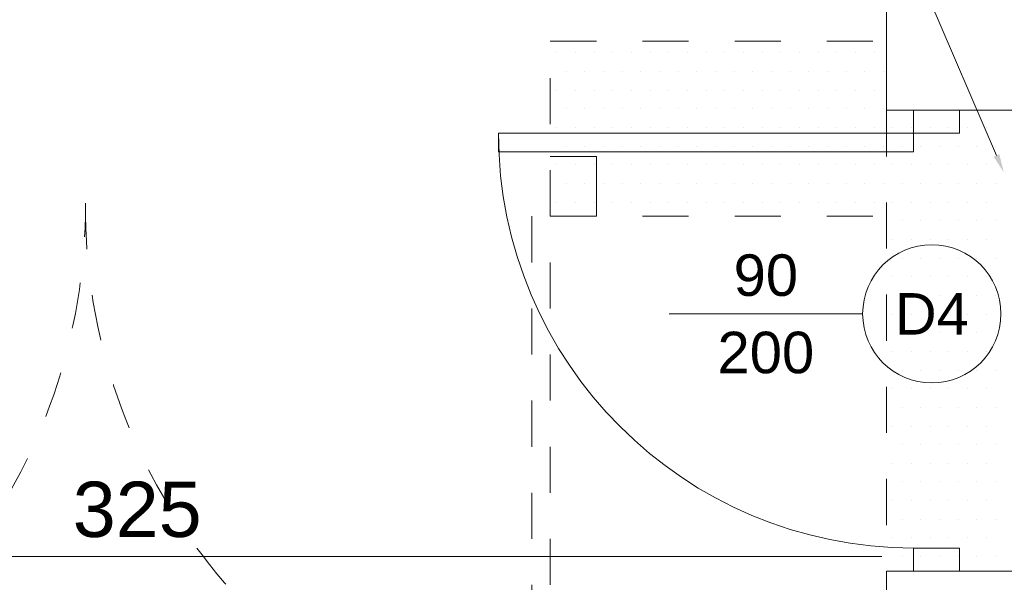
# Model space of a CAD drawing. Header units: millimetres. Extents: x -2274 to 12297, y -16157 to 26321.
# Tile 88 of 256: x -1888 to -1674, y -3741 to -3619. Entities that reach past the tile are written whole.
import ezdxf
from ezdxf.enums import TextEntityAlignment as Align

# ---------------------------------------------------------------- set-up
doc = ezdxf.new("R2010")
doc.units = ezdxf.units.MM
doc.linetypes.add('4002', pattern=[2, 1, -1])
for name, color, linetype in [('- niebieska cienka - izolacja', 120, 'Continuous'), ('_PROJEKTOWANE', 5, 'Continuous'), ('PROJEKTOWANE', 5, 'Continuous')]:
    doc.layers.add(name, color=color, linetype=linetype)
doc.layers.add('-ŚCIANY NOŚNE', color=4, linetype='Continuous', lineweight=53)
doc.layers.add('DO USU', color=7, linetype='Continuous', true_color=0x969696)
doc.layers.add('ISTN. BUD', color=253, linetype='Continuous', true_color=0x828282)
doc.styles.add('ARIAL', font='arial.ttf', dxfattribs={"height": 0.5})
doc.styles.get("Standard").update_dxf_attribs({"font": 'arial.ttf'})

msp = doc.modelspace()

# ---------------------------------------------------------------- linework, layer by layer
at = {"layer": '- niebieska cienka - izolacja', "color": 253, "linetype": 'ByBlock', "lineweight": 13}
msp.add_line((-1676.11, -3648.8), (-1727.63, -3528.87), dxfattribs=at)
at = {"layer": '- niebieska cienka - izolacja', "color": 253, "lineweight": 13}
msp.add_solid([(-1675.49, -3648.54), (-1674.53, -3652.47), (-1676.72, -3649.06)], dxfattribs=at)
at = {"layer": '-ŚCIANY NOŚNE', "color": 253, "lineweight": 13}
for p, q in [((-1700, -3051), (-1700, -3624)), ((-1700, -3639), (-1700, -3624)), ((-1700, -3639), (-1662, -3639)), ((-1700, -3739), (-1700, -4121)), ((-1700, -3739), (-1662, -3739))]:
    msp.add_line(p, q, dxfattribs=at)
at = {"layer": '_PROJEKTOWANE', "color": 253, "lineweight": 13}
msp.add_line((-2024, -3735.82), (-1701, -3735.82), dxfattribs=at)
at = {"layer": 'DO USU', "color": 253, "linetype": '4002', "lineweight": 13, "ltscale": 10}
for p, q in [((-1772.9, -3624), (-1700, -3624)), ((-1772.9, -3662), (-1772.9, -3624)), ((-1700, -3639), (-1700, -3739)), ((-1772.9, -3649), (-1762.9, -3649)), ((-1762.9, -3649), (-1772.9, -3649)), ((-1762.9, -3649), (-1762.9, -3662)), ((-1762.9, -3662), (-1762.9, -3649)), ((-1776.9, -3662), (-1776.9, -3782)), ((-1772.9, -3662), (-1762.9, -3662)), ((-1772.9, -3782), (-1772.9, -3662)), ((-1772.9, -3662), (-1700, -3662))]:
    msp.add_line(p, q, dxfattribs=at)
for centre, radius, start, end in [((-1999.93, -3659.61), 126.2, 284.2335, 0.197), ((-1748.44, -3659.98), 125.3, 179.6307, 256.8686)]:
    msp.add_arc(centre, radius, start, end, dxfattribs=at)
at = {"layer": 'ISTN. BUD', "color": 253, "linetype": 'Continuous', "lineweight": 13}
for p, q in [((-1771.46, -3626.56), (-1771.46, -3626.56)), ((-1767.41, -3626.56), (-1767.41, -3626.56)), ((-1763.36, -3626.56), (-1763.36, -3626.56)), ((-1759.31, -3626.56), (-1759.31, -3626.56)), ((-1755.26, -3626.56), (-1755.26, -3626.56)), ((-1751.22, -3626.56), (-1751.22, -3626.56)), ((-1747.17, -3626.56), (-1747.17, -3626.56)), ((-1743.12, -3626.56), (-1743.12, -3626.56)), ((-1739.07, -3626.56), (-1739.07, -3626.56)), ((-1735.02, -3626.56), (-1735.02, -3626.56)), ((-1730.98, -3626.56), (-1730.98, -3626.56)), ((-1726.93, -3626.56), (-1726.93, -3626.56)), ((-1722.88, -3626.56), (-1722.88, -3626.56)), ((-1718.83, -3626.56), (-1718.83, -3626.56)), ((-1714.78, -3626.56), (-1714.78, -3626.56)), ((-1710.74, -3626.56), (-1710.74, -3626.56)), ((-1706.69, -3626.56), (-1706.69, -3626.56)), ((-1702.64, -3626.56), (-1702.64, -3626.56)), ((-1769.43, -3630.6), (-1769.43, -3630.6)), ((-1765.39, -3630.6), (-1765.39, -3630.6)), ((-1761.34, -3630.6), (-1761.34, -3630.6)), ((-1757.29, -3630.6), (-1757.29, -3630.6)), ((-1753.24, -3630.6), (-1753.24, -3630.6)), ((-1749.19, -3630.6), (-1749.19, -3630.6)), ((-1745.14, -3630.6), (-1745.14, -3630.6)), ((-1741.1, -3630.6), (-1741.1, -3630.6)), ((-1737.05, -3630.6), (-1737.05, -3630.6)), ((-1733, -3630.6), (-1733, -3630.6)), ((-1728.95, -3630.6), (-1728.95, -3630.6)), ((-1724.9, -3630.6), (-1724.9, -3630.6)), ((-1720.86, -3630.6), (-1720.86, -3630.6)), ((-1716.81, -3630.6), (-1716.81, -3630.6)), ((-1712.76, -3630.6), (-1712.76, -3630.6)), ((-1708.71, -3630.6), (-1708.71, -3630.6)), ((-1704.66, -3630.6), (-1704.66, -3630.6)), ((-1700.62, -3630.6), (-1700.62, -3630.6)), ((-1771.46, -3634.65), (-1771.46, -3634.65)), ((-1767.41, -3634.65), (-1767.41, -3634.65)), ((-1763.36, -3634.65), (-1763.36, -3634.65)), ((-1759.31, -3634.65), (-1759.31, -3634.65)), ((-1755.26, -3634.65), (-1755.26, -3634.65)), ((-1751.22, -3634.65), (-1751.22, -3634.65)), ((-1747.17, -3634.65), (-1747.17, -3634.65)), ((-1743.12, -3634.65), (-1743.12, -3634.65)), ((-1739.07, -3634.65), (-1739.07, -3634.65)), ((-1735.02, -3634.65), (-1735.02, -3634.65)), ((-1730.98, -3634.65), (-1730.98, -3634.65)), ((-1726.93, -3634.65), (-1726.93, -3634.65)), ((-1722.88, -3634.65), (-1722.88, -3634.65)), ((-1718.83, -3634.65), (-1718.83, -3634.65)), ((-1714.78, -3634.65), (-1714.78, -3634.65)), ((-1710.74, -3634.65), (-1710.74, -3634.65)), ((-1706.69, -3634.65), (-1706.69, -3634.65)), ((-1702.64, -3634.65), (-1702.64, -3634.65)), ((-1769.43, -3638.7), (-1769.43, -3638.7)), ((-1765.39, -3638.7), (-1765.39, -3638.7)), ((-1761.34, -3638.7), (-1761.34, -3638.7)), ((-1757.29, -3638.7), (-1757.29, -3638.7)), ((-1753.24, -3638.7), (-1753.24, -3638.7)), ((-1749.19, -3638.7), (-1749.19, -3638.7)), ((-1745.14, -3638.7), (-1745.14, -3638.7)), ((-1741.1, -3638.7), (-1741.1, -3638.7)), ((-1737.05, -3638.7), (-1737.05, -3638.7)), ((-1733, -3638.7), (-1733, -3638.7)), ((-1728.95, -3638.7), (-1728.95, -3638.7)), ((-1724.9, -3638.7), (-1724.9, -3638.7)), ((-1720.86, -3638.7), (-1720.86, -3638.7)), ((-1716.81, -3638.7), (-1716.81, -3638.7)), ((-1712.76, -3638.7), (-1712.76, -3638.7)), ((-1708.71, -3638.7), (-1708.71, -3638.7)), ((-1704.66, -3638.7), (-1704.66, -3638.7)), ((-1700.62, -3638.7), (-1700.62, -3638.7)), ((-1771.46, -3642.75), (-1771.46, -3642.75)), ((-1767.41, -3642.75), (-1767.41, -3642.75)), ((-1763.36, -3642.75), (-1763.36, -3642.75)), ((-1759.31, -3642.75), (-1759.31, -3642.75)), ((-1755.26, -3642.75), (-1755.26, -3642.75)), ((-1751.22, -3642.75), (-1751.22, -3642.75)), ((-1747.17, -3642.75), (-1747.17, -3642.75)), ((-1743.12, -3642.75), (-1743.12, -3642.75)), ((-1739.07, -3642.75), (-1739.07, -3642.75)), ((-1735.02, -3642.75), (-1735.02, -3642.75)), ((-1730.98, -3642.75), (-1730.98, -3642.75)), ((-1726.93, -3642.75), (-1726.93, -3642.75)), ((-1722.88, -3642.75), (-1722.88, -3642.75)), ((-1718.83, -3642.75), (-1718.83, -3642.75)), ((-1714.78, -3642.75), (-1714.78, -3642.75)), ((-1710.74, -3642.75), (-1710.74, -3642.75)), ((-1706.69, -3642.75), (-1706.69, -3642.75)), ((-1702.64, -3642.75), (-1702.64, -3642.75)), ((-1698.59, -3642.75), (-1698.59, -3642.75)), ((-1694.54, -3642.75), (-1694.54, -3642.75)), ((-1690.49, -3642.75), (-1690.49, -3642.75)), ((-1686.45, -3642.75), (-1686.45, -3642.75)), ((-1682.4, -3642.75), (-1682.4, -3642.75)), ((-1678.35, -3642.75), (-1678.35, -3642.75)), ((-1769.43, -3646.8), (-1769.43, -3646.8)), ((-1765.39, -3646.8), (-1765.39, -3646.8)), ((-1761.34, -3646.8), (-1761.34, -3646.8)), ((-1757.29, -3646.8), (-1757.29, -3646.8)), ((-1753.24, -3646.8), (-1753.24, -3646.8)), ((-1749.19, -3646.8), (-1749.19, -3646.8)), ((-1745.14, -3646.8), (-1745.14, -3646.8)), ((-1741.1, -3646.8), (-1741.1, -3646.8)), ((-1737.05, -3646.8), (-1737.05, -3646.8)), ((-1733, -3646.8), (-1733, -3646.8)), ((-1728.95, -3646.8), (-1728.95, -3646.8)), ((-1724.9, -3646.8), (-1724.9, -3646.8)), ((-1720.86, -3646.8), (-1720.86, -3646.8)), ((-1716.81, -3646.8), (-1716.81, -3646.8)), ((-1712.76, -3646.8), (-1712.76, -3646.8)), ((-1708.71, -3646.8), (-1708.71, -3646.8)), ((-1704.66, -3646.8), (-1704.66, -3646.8)), ((-1700.62, -3646.8), (-1700.62, -3646.8)), ((-1696.57, -3646.8), (-1696.57, -3646.8)), ((-1692.52, -3646.8), (-1692.52, -3646.8)), ((-1688.47, -3646.8), (-1688.47, -3646.8)), ((-1684.42, -3646.8), (-1684.42, -3646.8)), ((-1680.37, -3646.8), (-1680.37, -3646.8)), ((-1676.33, -3646.8), (-1676.33, -3646.8)), ((-1771.46, -3650.84), (-1771.46, -3650.84)), ((-1767.41, -3650.84), (-1767.41, -3650.84)), ((-1763.36, -3650.84), (-1763.36, -3650.84)), ((-1759.31, -3650.84), (-1759.31, -3650.84)), ((-1755.26, -3650.84), (-1755.26, -3650.84)), ((-1751.22, -3650.84), (-1751.22, -3650.84)), ((-1747.17, -3650.84), (-1747.17, -3650.84)), ((-1743.12, -3650.84), (-1743.12, -3650.84)), ((-1739.07, -3650.84), (-1739.07, -3650.84)), ((-1735.02, -3650.84), (-1735.02, -3650.84)), ((-1730.98, -3650.84), (-1730.98, -3650.84)), ((-1726.93, -3650.84), (-1726.93, -3650.84)), ((-1722.88, -3650.84), (-1722.88, -3650.84)), ((-1718.83, -3650.84), (-1718.83, -3650.84)), ((-1714.78, -3650.84), (-1714.78, -3650.84)), ((-1710.74, -3650.84), (-1710.74, -3650.84)), ((-1706.69, -3650.84), (-1706.69, -3650.84)), ((-1702.64, -3650.84), (-1702.64, -3650.84)), ((-1698.59, -3650.84), (-1698.59, -3650.84)), ((-1694.54, -3650.84), (-1694.54, -3650.84)), ((-1690.49, -3650.84), (-1690.49, -3650.84)), ((-1686.45, -3650.84), (-1686.45, -3650.84)), ((-1682.4, -3650.84), (-1682.4, -3650.84)), ((-1678.35, -3650.84), (-1678.35, -3650.84)), ((-1769.43, -3654.89), (-1769.43, -3654.89)), ((-1765.39, -3654.89), (-1765.39, -3654.89)), ((-1761.34, -3654.89), (-1761.34, -3654.89)), ((-1757.29, -3654.89), (-1757.29, -3654.89)), ((-1753.24, -3654.89), (-1753.24, -3654.89)), ((-1749.19, -3654.89), (-1749.19, -3654.89)), ((-1745.14, -3654.89), (-1745.14, -3654.89)), ((-1741.1, -3654.89), (-1741.1, -3654.89)), ((-1737.05, -3654.89), (-1737.05, -3654.89)), ((-1733, -3654.89), (-1733, -3654.89)), ((-1728.95, -3654.89), (-1728.95, -3654.89)), ((-1724.9, -3654.89), (-1724.9, -3654.89)), ((-1720.86, -3654.89), (-1720.86, -3654.89)), ((-1716.81, -3654.89), (-1716.81, -3654.89)), ((-1712.76, -3654.89), (-1712.76, -3654.89)), ((-1708.71, -3654.89), (-1708.71, -3654.89)), ((-1704.66, -3654.89), (-1704.66, -3654.89)), ((-1700.62, -3654.89), (-1700.62, -3654.89)), ((-1696.57, -3654.89), (-1696.57, -3654.89)), ((-1692.52, -3654.89), (-1692.52, -3654.89)), ((-1688.47, -3654.89), (-1688.47, -3654.89)), ((-1684.42, -3654.89), (-1684.42, -3654.89)), ((-1680.37, -3654.89), (-1680.37, -3654.89)), ((-1676.33, -3654.89), (-1676.33, -3654.89)), ((-1771.46, -3658.94), (-1771.46, -3658.94)), ((-1767.41, -3658.94), (-1767.41, -3658.94)), ((-1763.36, -3658.94), (-1763.36, -3658.94)), ((-1759.31, -3658.94), (-1759.31, -3658.94)), ((-1755.26, -3658.94), (-1755.26, -3658.94)), ((-1751.22, -3658.94), (-1751.22, -3658.94)), ((-1747.17, -3658.94), (-1747.17, -3658.94)), ((-1743.12, -3658.94), (-1743.12, -3658.94)), ((-1739.07, -3658.94), (-1739.07, -3658.94)), ((-1735.02, -3658.94), (-1735.02, -3658.94)), ((-1730.98, -3658.94), (-1730.98, -3658.94)), ((-1726.93, -3658.94), (-1726.93, -3658.94)), ((-1722.88, -3658.94), (-1722.88, -3658.94)), ((-1718.83, -3658.94), (-1718.83, -3658.94)), ((-1714.78, -3658.94), (-1714.78, -3658.94)), ((-1710.74, -3658.94), (-1710.74, -3658.94)), ((-1706.69, -3658.94), (-1706.69, -3658.94)), ((-1702.64, -3658.94), (-1702.64, -3658.94)), ((-1698.59, -3658.94), (-1698.59, -3658.94)), ((-1694.54, -3658.94), (-1694.54, -3658.94)), ((-1690.49, -3658.94), (-1690.49, -3658.94)), ((-1686.45, -3658.94), (-1686.45, -3658.94)), ((-1682.4, -3658.94), (-1682.4, -3658.94)), ((-1678.35, -3658.94), (-1678.35, -3658.94)), ((-1696.57, -3662.99), (-1696.57, -3662.99)), ((-1692.52, -3662.99), (-1692.52, -3662.99)), ((-1688.47, -3662.99), (-1688.47, -3662.99)), ((-1684.42, -3662.99), (-1684.42, -3662.99)), ((-1680.37, -3662.99), (-1680.37, -3662.99)), ((-1676.33, -3662.99), (-1676.33, -3662.99)), ((-1698.59, -3667.04), (-1698.59, -3667.04)), ((-1694.54, -3667.04), (-1694.54, -3667.04)), ((-1690.49, -3667.04), (-1690.49, -3667.04)), ((-1686.45, -3667.04), (-1686.45, -3667.04)), ((-1682.4, -3667.04), (-1682.4, -3667.04)), ((-1678.35, -3667.04), (-1678.35, -3667.04)), ((-1696.57, -3671.08), (-1696.57, -3671.08)), ((-1692.52, -3671.08), (-1692.52, -3671.08)), ((-1688.47, -3671.08), (-1688.47, -3671.08)), ((-1684.42, -3671.08), (-1684.42, -3671.08)), ((-1680.37, -3671.08), (-1680.37, -3671.08)), ((-1676.33, -3671.08), (-1676.33, -3671.08)), ((-1698.59, -3675.13), (-1698.59, -3675.13)), ((-1694.54, -3675.13), (-1694.54, -3675.13)), ((-1690.49, -3675.13), (-1690.49, -3675.13)), ((-1686.45, -3675.13), (-1686.45, -3675.13)), ((-1682.4, -3675.13), (-1682.4, -3675.13)), ((-1678.35, -3675.13), (-1678.35, -3675.13)), ((-1696.57, -3679.18), (-1696.57, -3679.18)), ((-1692.52, -3679.18), (-1692.52, -3679.18)), ((-1688.47, -3679.18), (-1688.47, -3679.18)), ((-1684.42, -3679.18), (-1684.42, -3679.18)), ((-1680.37, -3679.18), (-1680.37, -3679.18)), ((-1676.33, -3679.18), (-1676.33, -3679.18)), ((-1698.59, -3683.23), (-1698.59, -3683.23)), ((-1694.54, -3683.23), (-1694.54, -3683.23)), ((-1690.49, -3683.23), (-1690.49, -3683.23)), ((-1686.45, -3683.23), (-1686.45, -3683.23)), ((-1682.4, -3683.23), (-1682.4, -3683.23)), ((-1678.35, -3683.23), (-1678.35, -3683.23)), ((-1696.57, -3687.28), (-1696.57, -3687.28)), ((-1692.52, -3687.28), (-1692.52, -3687.28)), ((-1688.47, -3687.28), (-1688.47, -3687.28)), ((-1684.42, -3687.28), (-1684.42, -3687.28)), ((-1680.37, -3687.28), (-1680.37, -3687.28)), ((-1676.33, -3687.28), (-1676.33, -3687.28)), ((-1698.59, -3691.33), (-1698.59, -3691.33)), ((-1694.54, -3691.33), (-1694.54, -3691.33)), ((-1690.49, -3691.33), (-1690.49, -3691.33)), ((-1686.45, -3691.33), (-1686.45, -3691.33)), ((-1682.4, -3691.33), (-1682.4, -3691.33)), ((-1678.35, -3691.33), (-1678.35, -3691.33)), ((-1696.57, -3695.37), (-1696.57, -3695.37)), ((-1692.52, -3695.37), (-1692.52, -3695.37)), ((-1688.47, -3695.37), (-1688.47, -3695.37)), ((-1684.42, -3695.37), (-1684.42, -3695.37)), ((-1680.37, -3695.37), (-1680.37, -3695.37)), ((-1676.33, -3695.37), (-1676.33, -3695.37)), ((-1698.59, -3699.42), (-1698.59, -3699.42)), ((-1694.54, -3699.42), (-1694.54, -3699.42)), ((-1690.49, -3699.42), (-1690.49, -3699.42)), ((-1686.45, -3699.42), (-1686.45, -3699.42)), ((-1682.4, -3699.42), (-1682.4, -3699.42)), ((-1678.35, -3699.42), (-1678.35, -3699.42)), ((-1696.57, -3703.47), (-1696.57, -3703.47)), ((-1692.52, -3703.47), (-1692.52, -3703.47)), ((-1688.47, -3703.47), (-1688.47, -3703.47)), ((-1684.42, -3703.47), (-1684.42, -3703.47)), ((-1680.37, -3703.47), (-1680.37, -3703.47)), ((-1676.33, -3703.47), (-1676.33, -3703.47)), ((-1698.59, -3707.52), (-1698.59, -3707.52)), ((-1694.54, -3707.52), (-1694.54, -3707.52)), ((-1690.49, -3707.52), (-1690.49, -3707.52)), ((-1686.45, -3707.52), (-1686.45, -3707.52)), ((-1682.4, -3707.52), (-1682.4, -3707.52)), ((-1678.35, -3707.52), (-1678.35, -3707.52)), ((-1696.57, -3711.57), (-1696.57, -3711.57)), ((-1692.52, -3711.57), (-1692.52, -3711.57)), ((-1688.47, -3711.57), (-1688.47, -3711.57)), ((-1684.42, -3711.57), (-1684.42, -3711.57)), ((-1680.37, -3711.57), (-1680.37, -3711.57)), ((-1676.33, -3711.57), (-1676.33, -3711.57)), ((-1698.59, -3715.61), (-1698.59, -3715.61)), ((-1694.54, -3715.61), (-1694.54, -3715.61)), ((-1690.49, -3715.61), (-1690.49, -3715.61)), ((-1686.45, -3715.61), (-1686.45, -3715.61)), ((-1682.4, -3715.61), (-1682.4, -3715.61)), ((-1678.35, -3715.61), (-1678.35, -3715.61)), ((-1696.57, -3719.66), (-1696.57, -3719.66)), ((-1692.52, -3719.66), (-1692.52, -3719.66)), ((-1688.47, -3719.66), (-1688.47, -3719.66)), ((-1684.42, -3719.66), (-1684.42, -3719.66)), ((-1680.37, -3719.66), (-1680.37, -3719.66)), ((-1676.33, -3719.66), (-1676.33, -3719.66)), ((-1698.59, -3723.71), (-1698.59, -3723.71)), ((-1694.54, -3723.71), (-1694.54, -3723.71)), ((-1690.49, -3723.71), (-1690.49, -3723.71)), ((-1686.45, -3723.71), (-1686.45, -3723.71)), ((-1682.4, -3723.71), (-1682.4, -3723.71)), ((-1678.35, -3723.71), (-1678.35, -3723.71)), ((-1696.57, -3727.76), (-1696.57, -3727.76)), ((-1692.52, -3727.76), (-1692.52, -3727.76)), ((-1688.47, -3727.76), (-1688.47, -3727.76)), ((-1684.42, -3727.76), (-1684.42, -3727.76)), ((-1680.37, -3727.76), (-1680.37, -3727.76)), ((-1676.33, -3727.76), (-1676.33, -3727.76)), ((-1698.59, -3731.81), (-1698.59, -3731.81)), ((-1694.54, -3731.81), (-1694.54, -3731.81)), ((-1690.49, -3731.81), (-1690.49, -3731.81)), ((-1686.45, -3731.81), (-1686.45, -3731.81)), ((-1682.4, -3731.81), (-1682.4, -3731.81)), ((-1678.35, -3731.81), (-1678.35, -3731.81)), ((-1696.57, -3735.85), (-1696.57, -3735.85)), ((-1692.52, -3735.85), (-1692.52, -3735.85)), ((-1688.47, -3735.85), (-1688.47, -3735.85)), ((-1684.42, -3735.85), (-1684.42, -3735.85)), ((-1680.37, -3735.85), (-1680.37, -3735.85)), ((-1676.33, -3735.85), (-1676.33, -3735.85))]:
    msp.add_line(p, q, dxfattribs=at)
at = {"layer": 'PROJEKTOWANE', "color": 253, "lineweight": 13}
for p, q in [((-1694.13, -3644), (-1694.13, -3639)), ((-1694.13, -3639), (-1684.13, -3639)), ((-1684.13, -3639), (-1684.13, -3644)), ((-1694.13, -3644), (-1784.13, -3644)), ((-1784.13, -3644), (-1784.13, -3648)), ((-1694.13, -3648), (-1694.13, -3644)), ((-1684.13, -3644), (-1694.13, -3644)), ((-1784.13, -3648), (-1694.13, -3648)), ((-1705.14, -3683.18), (-1747.14, -3683.18)), ((-1694.13, -3739), (-1694.13, -3734)), ((-1694.13, -3734), (-1684.13, -3734)), ((-1684.13, -3734), (-1684.13, -3739)), ((-1684.13, -3739), (-1694.13, -3739))]:
    msp.add_line(p, q, dxfattribs=at)
msp.add_circle((-1690.14, -3683.18), 15, dxfattribs=at)
msp.add_arc((-1694.13, -3644), 90, 180, 270, dxfattribs=at)

# ---------------------------------------------------------------- texts
at = {"layer": '_PROJEKTOWANE', "color": 253, "lineweight": 13, "insert": (-1862.5, -3725.68), "char_height": 12, "attachment_point": 5}
msp.add_mtext('\\A1;325', dxfattribs=at)
at = {"layer": 'PROJEKTOWANE', "color": 253, "lineweight": 13, "style": 'ARIAL'}
for s, p in [('90', (-1726.14, -3674.78)), ('D4', (-1690.14, -3683.18)), ('200', (-1726.14, -3691.56))]:
    msp.add_text(s, height=9, dxfattribs=at).set_placement(p, align=Align.MIDDLE_CENTER)

doc.saveas('drawing.dxf')
